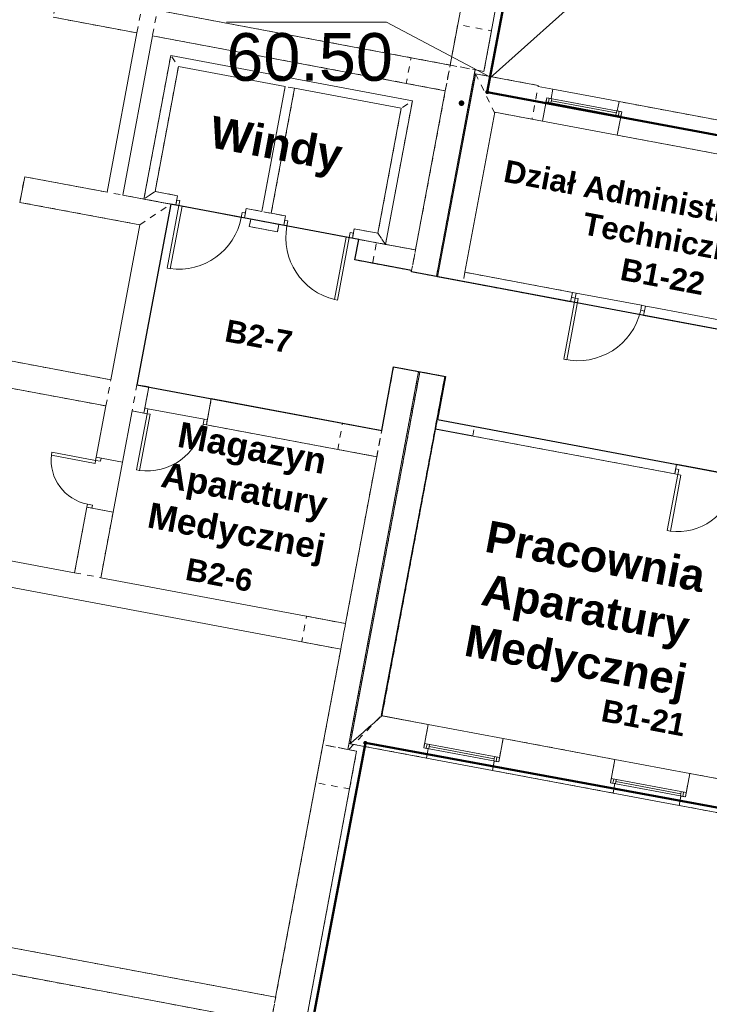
# Model space of a CAD drawing. Header units: millimetres. Extents: x 6421400 to 6424255, y 5791334 to 5793836.
# Tile 30 of 101: x 6422680 to 6422690, y 5792857 to 5792873. Entities that reach past the tile are written whole.
import ezdxf

# ---------------------------------------------------------------- set-up
doc = ezdxf.new("R2010")
doc.units = ezdxf.units.MM
doc.linetypes.add('Wipeout_Contour', pattern=[10, 0, -10])
doc.layers.get('0').update_dxf_attribs({"color": 252})
for name, color, linetype, lineweight in [('GESBLO', 252, 'Continuous', 18), ('GESBZO', 7, 'Continuous', 35), ('GSPPRB', 252, 'Continuous', 18), ('GULKDP', 252, 'Continuous', 18)]:
    doc.layers.add(name, color=color, linetype=linetype, lineweight=lineweight)
for name, color, linetype in [('GUPKSH', 252, 'Continuous'), ('GUPKSH_O', 252, 'Continuous'), ('Kreskowanie', 252, 'Continuous'), ('xref', 252, 'Continuous')]:
    doc.layers.add(name, color=color, linetype=linetype)
doc.styles.add('Arial', font='arial.ttf')
doc.styles.add('GENERATED_STYLE_6', font='arialbd.ttf')

# ---------------------------------------------------------------- blocks, each defined once
blk = doc.blocks.new('GUPKSH1')
blk.add_hatch(color=0).paths.add_polyline_path([(0, 0.045), (-0.011647, 0.043467), (-0.0225, 0.038971), (-0.03182, 0.03182), (-0.038971, 0.0225), (-0.043467, 0.011647), (-0.045, 0), (-0.043467, -0.011647), (-0.038971, -0.0225), (-0.03182, -0.03182), (-0.0225, -0.038971), (-0.011647, -0.043467), (0, -0.045), (0.011647, -0.043467), (0.0225, -0.038971), (0.03182, -0.03182), (0.038971, -0.0225), (0.043467, -0.011647), (0.045, 0), (0.043467, 0.011647), (0.038971, 0.0225), (0.03182, 0.03182), (0.0225, 0.038971), (0.011647, 0.043467)])
blk = doc.blocks.new('GSPPRB0')
at = {"color": 0, "lineweight": 18}
blk.add_lwpolyline([(-0.007955, 0.0225), (0.007955, 0.0225), (0.0225, 0.007955), (0.0225, -0.007955), (0.007955, -0.0225), (-0.007955, -0.0225), (-0.0225, -0.007955), (-0.0225, 0.007955)], close=True, dxfattribs=at)
blk = doc.blocks.new('G$CC51CC4AD')
at = {"layer": 'GESBLO', "linetype": 'Continuous', "lineweight": 18, "elevation": 10.26}
blk.add_lwpolyline([(6422765.32, 5792828.81), (6422729.65, 5792835.49), (6422723.206, 5792836.666), (6422723.784, 5792839.697), (6422725.134, 5792846.811), (6422731.12, 5792879.29), (6422719.61, 5792881.37), (6422718.51, 5792875.31), (6422717.4, 5792869.18), (6422716.37, 5792863.47), (6422715.26, 5792857.35), (6422715.05, 5792856.19), (6422695.55, 5792859.83), (6422695.49, 5792859.48), (6422685.05, 5792861.4), (6422683.09, 5792851.07), (6422693.59, 5792849.14), (6422693, 5792845.94), (6422682.53, 5792848.06), (6422681.84, 5792844.52), (6422668.54, 5792846.99)], dxfattribs=at)
blk.add_lwpolyline([(6422689.72, 5792886.12), (6422691.91, 5792885.71), (6422706.34, 5792883.03), (6422705.71, 5792879.74), (6422703.58, 5792868.54), (6422686.97, 5792871.64)], close=True, dxfattribs=at)
at = {"layer": 'GESBZO', "linetype": 'Continuous', "lineweight": 50, "elevation": 10.26}
blk.add_lwpolyline([(6422731.12, 5792879.29), (6422719.61, 5792881.37), (6422718.51, 5792875.31), (6422721.11, 5792874.84), (6422719.98, 5792868.71), (6422717.4, 5792869.18), (6422716.37, 5792863.47), (6422718.95, 5792863), (6422717.84, 5792856.86), (6422715.26, 5792857.35), (6422715.05, 5792856.19), (6422695.55, 5792859.83), (6422695.49, 5792859.48), (6422685.05, 5792861.4), (6422683.09, 5792851.07), (6422693.59, 5792849.14), (6422693, 5792845.94), (6422682.53, 5792848.06), (6422681.84, 5792844.52), (6422668.54, 5792846.99)], dxfattribs=at)
blk.add_lwpolyline([(6422689.72, 5792886.12), (6422691.91, 5792885.71), (6422690.71, 5792879.31), (6422692.7, 5792876.42), (6422696.04, 5792875.8), (6422695.63, 5792873.63), (6422696.47, 5792872.47), (6422697.54, 5792872.26), (6422698.89, 5792872.89), (6422699.34, 5792875.28), (6422705.71, 5792879.74), (6422703.58, 5792868.54), (6422686.97, 5792871.64)], close=True, dxfattribs=at)
at = {"layer": 'GULKDP', "linetype": 'Continuous', "lineweight": 18, "elevation": 10.18}
blk.add_lwpolyline([(6422692.422, 5792876.693), (6422687.013, 5792871.865)], dxfattribs=at)
at = {"layer": 'GUPKSH_O', "linetype": 'Continuous', "lineweight": 13, "elevation": 10.8, "flags": 128}
blk.add_lwpolyline([(6422686.997, 5792871.886), (6422685.382, 5792872.74), (6422682.862, 5792872.74)], dxfattribs=at)
at = {"layer": 'GSPPRB', "linetype": 'Continuous', "lineweight": 18, "rotation": 90}
for p in [(6422686.97, 5792871.64, 10.28), (6422685.05, 5792861.4, 10.28)]:
    blk.add_blockref('GSPPRB0', p, dxfattribs=at)
at = {"layer": 'GUPKSH', "linetype": 'Continuous', "lineweight": 5, "rotation": 90}
blk.add_blockref('GUPKSH1', (6422686.564, 5792871.465, 10.24), dxfattribs=at)
at = {"layer": 'GUPKSH_O', "linetype": 'Continuous', "lineweight": 0, "style": 'Arial'}
blk.add_text('60.50', height=0.75, rotation=360, dxfattribs=at).set_placement((6422682.862, 5792871.817, 10.8))
blk = doc.blocks.new('-1')
at = {"linetype": 'Continuous', "lineweight": 18}
for p, q in [((140888, 12999), (140888, 17089)), ((140348, 15719), (140348, 12999)), ((140348, 13649), (140348, 12999)), ((140888, 12999), (140888, 13649)), ((140348, 12999), (135658, 12999)), ((140348, 12999), (139722, 12999)), ((140748, 12999), (140888, 12999)), ((140748, 9689), (140748, 12999)), ((140748, 9689), (140748, 12999)), ((140748, 12999), (140888, 12999)), ((140768, 12939), (140768, 9689)), ((141772, 12939), (140768, 12939)), ((140768, 12924), (140768, 9689)), ((140768, 12924), (140768, 9689)), ((141772, 12924), (141772, 12939)), ((142008, 12924), (141772, 12924)), ((142008, 12774), (142008, 12924)), ((143068, 12924), (142008, 12924)), ((142008, 12774), (142008, 12924)), ((143068, 12924), (142008, 12924)), ((143068, 12774), (143068, 12924)), ((145028, 12924), (143068, 12924)), ((143068, 12774), (143068, 12924)), ((145028, 12924), (143068, 12924)), ((140748, 9689), (140748, 12839)), ((140768, 9689), (140768, 12839)), ((141938, 12399), (141938, 12774)), ((141938, 12774), (142008, 12774)), ((141938, 12706), (141938, 12774)), ((141938, 12774), (143138, 12774)), ((141938, 12399), (141938, 12774)), ((141938, 12774), (142008, 12774)), ((141938, 12706), (141938, 12774)), ((141938, 12774), (143138, 12774)), ((143138, 12706), (141938, 12706)), ((143138, 12706), (141938, 12706)), ((141978, 12774), (141978, 12706)), ((141978, 12774), (141978, 12706)), ((142018, 12706), (142018, 12774)), ((142018, 12706), (142018, 12774)), ((143058, 12740), (142018, 12740)), ((143058, 12740), (142018, 12740)), ((143058, 12706), (143058, 12774)), ((143058, 12706), (143058, 12774)), ((143138, 12774), (143068, 12774)), ((143138, 12774), (143068, 12774)), ((143098, 12774), (143098, 12706)), ((143098, 12774), (143098, 12706)), ((143138, 12399), (143138, 12774)), ((143138, 12774), (143138, 12706)), ((143138, 12399), (143138, 12774)), ((143138, 12774), (143138, 12706)), ((134068, 12589), (135408, 12589)), ((135408, 12589), (135408, 10039)), ((135658, 12589), (140348, 12589)), ((135658, 10039), (135658, 12589)), ((139722, 12589), (140348, 12589)), ((140348, 12589), (140348, 10039)), ((140348, 12589), (140348, 10039)), ((141178, 12399), (141938, 12399)), ((141178, 9839), (141178, 12399)), ((141178, 12399), (141938, 12399)), ((141178, 9839), (141178, 12399)), ((141938, 12399), (143138, 12399)), ((141938, 12399), (143138, 12399)), ((143138, 12399), (144168, 12399)), ((143138, 12399), (144168, 12399)), ((144168, 12399), (144958, 12399)), ((144168, 12399), (144958, 12399)), ((135998, 12339), (135998, 10039)), ((139868, 12339), (135998, 12339)), ((139868, 10039), (139868, 12339)), ((136148, 10189), (136148, 12189)), ((136148, 12189), (137858, 12189)), ((137858, 12189), (137858, 10189)), ((138008, 10189), (138008, 12189)), ((138008, 12189), (139718, 12189)), ((139718, 12189), (139718, 10189)), ((136508, 10189), (136148, 10189)), ((136508, 10189), (136508, 10039)), ((136558, 10119), (136508, 10119)), ((136508, 10119), (136508, 10039)), ((136558, 10039), (136558, 10119)), ((137558, 10039), (137558, 10119)), ((137558, 10119), (137608, 10119)), ((137608, 10189), (137608, 10039)), ((137858, 10189), (137608, 10189)), ((137608, 10119), (137608, 10039)), ((138238, 10189), (138008, 10189)), ((138238, 10189), (138238, 10039)), ((138288, 10119), (138238, 10119)), ((138238, 10119), (138238, 10039)), ((138288, 10039), (138288, 10119)), ((139288, 10039), (139288, 10119)), ((139288, 10119), (139338, 10119)), ((139338, 10189), (139338, 10039)), ((139718, 10189), (139338, 10189)), ((139338, 10119), (139338, 10039)), ((134088, 10039), (134088, 9629)), ((135408, 10039), (134088, 10039)), ((136428, 10039), (135658, 10039)), ((135998, 10039), (136508, 10039)), ((136428, 7149), (136428, 10039)), ((136508, 10039), (136558, 10039)), ((136558, 10039), (136608, 10039)), ((136558, 10039), (136558, 9039)), ((136608, 10039), (136608, 9039)), ((137608, 10039), (137558, 10039)), ((137608, 10039), (138238, 10039)), ((138158, 10039), (137708, 10039)), ((137708, 10039), (137708, 9919)), ((137708, 9919), (138158, 9919)), ((138158, 9919), (138158, 10039)), ((138238, 10039), (138288, 10039)), ((139288, 10039), (139238, 10039)), ((139238, 10039), (139238, 9039)), ((139338, 10039), (139288, 10039)), ((139288, 10039), (139288, 9039)), ((139338, 10039), (139868, 10039)), ((140348, 10039), (139438, 10039)), ((139438, 10039), (139438, 9709)), ((140348, 10039), (139722, 10039)), ((142898, 9839), (141178, 9839)), ((142898, 9839), (141178, 9839)), ((142898, 9689), (142898, 9839)), ((142958, 9839), (142898, 9839)), ((142958, 9759), (142958, 9839)), ((144008, 9759), (144008, 9839)), ((144008, 9839), (144068, 9839)), ((144168, 9839), (144068, 9839)), ((144168, 9839), (144068, 9839)), ((144068, 9689), (144068, 9839)), ((144308, 9839), (144168, 9839)), ((144308, 9839), (144258, 9839)), ((144308, 9839), (146838, 9839)), ((144308, 9839), (146838, 9839)), ((134088, 9629), (136008, 9629)), ((136008, 9629), (136008, 7149)), ((139438, 9709), (140348, 9709)), ((139722, 9709), (140348, 9709)), ((140348, 9709), (140348, 9689)), ((140348, 9709), (140348, 9689)), ((140348, 9689), (140748, 9689)), ((140348, 9689), (140748, 9689)), ((141178, 9689), (140768, 9689)), ((141168, 9689), (140768, 9689)), ((141178, 9689), (140768, 9689)), ((141168, 9689), (141772, 9689)), ((141178, 9689), (142898, 9689)), ((141178, 9689), (142898, 9689)), ((142898, 9759), (142958, 9759)), ((142958, 9759), (143008, 9759)), ((142958, 9759), (142958, 8781)), ((143008, 9759), (143008, 8781)), ((144068, 9759), (144008, 9759)), ((144068, 9689), (150483, 9689)), ((136558, 9039), (136608, 9039)), ((139288, 9039), (139238, 9039)), ((142958, 8781), (143008, 8781)), ((140748, 8169), (140348, 8169)), ((140348, 8169), (140348, 7149)), ((140748, 8169), (140348, 8169)), ((140348, 8169), (140348, 7149)), ((140748, 8169), (140348, 8169)), ((140748, 2119), (140748, 8169)), ((140748, 2119), (140748, 8169)), ((140748, 2319), (140748, 8169)), ((141178, 8169), (140768, 8169)), ((140768, 8169), (140768, 2214)), ((141168, 8169), (140768, 8169)), ((140768, 2319), (140768, 8169)), ((141178, 8169), (140768, 8169)), ((140768, 8169), (140768, 2214)), ((141168, 7479), (141168, 8169)), ((141178, 7479), (141178, 8169)), ((141178, 7479), (141178, 8169)), ((141772, 7479), (141168, 7479)), ((145008, 7479), (141178, 7479)), ((145008, 7479), (141178, 7479)), ((145008, 7479), (145008, 7329)), ((145008, 7479), (145008, 7329)), ((141168, 2739), (141168, 7329)), ((141168, 7329), (141772, 7329)), ((141178, 7329), (145008, 7329)), ((141178, 2739), (141178, 7329)), ((141178, 7329), (145008, 7329)), ((141178, 2739), (141178, 7329)), ((145058, 7409), (145008, 7409)), ((145008, 7409), (145008, 7329)), ((145058, 7409), (145008, 7409)), ((145008, 7409), (145008, 7329)), ((145008, 7329), (145058, 7329)), ((145008, 7329), (145058, 7329)), ((145058, 7329), (145058, 7409)), ((145058, 7329), (145058, 7409)), ((145058, 7329), (145108, 7329)), ((145058, 7329), (145058, 6429)), ((145058, 7329), (145108, 7329)), ((145058, 7329), (145058, 6429)), ((145108, 7329), (145108, 6429)), ((145108, 7329), (145108, 6429)), ((136008, 7149), (134068, 7149)), ((136618, 7149), (136428, 7149)), ((136618, 7149), (136618, 6729)), ((137618, 7149), (137618, 6729)), ((140348, 7149), (137618, 7149)), ((134068, 6729), (136008, 6729)), ((136008, 6729), (136008, 5909)), ((136428, 6729), (136618, 6729)), ((136428, 5909), (136428, 6729)), ((136668, 6809), (136618, 6809)), ((136618, 6809), (136618, 6729)), ((136618, 6729), (136668, 6729)), ((136668, 6729), (136668, 6809)), ((136668, 6729), (136718, 6729)), ((136668, 6729), (136668, 5829)), ((136718, 6729), (136718, 5829)), ((137568, 6729), (137568, 6809)), ((137568, 6809), (137618, 6809)), ((137618, 6729), (137568, 6729)), ((137618, 6809), (137618, 6729)), ((137618, 6729), (140348, 6729)), ((140348, 6729), (140348, 4059)), ((140348, 6729), (140348, 4059)), ((145058, 6429), (145108, 6429)), ((145058, 6429), (145108, 6429)), ((136428, 5909), (136008, 5909)), ((136008, 5909), (136008, 5859)), ((136088, 5909), (136008, 5909)), ((136088, 5859), (136088, 5909)), ((136428, 5109), (136428, 5909)), ((135308, 5859), (135308, 5809)), ((136008, 5859), (135308, 5859)), ((136008, 5809), (135308, 5809)), ((136008, 5859), (136088, 5859)), ((136008, 5859), (136008, 5809)), ((136668, 5829), (136718, 5829)), ((136008, 5109), (136008, 5159)), ((136008, 5159), (136088, 5159)), ((136088, 5159), (136088, 5109)), ((136428, 5109), (136008, 5109)), ((136008, 5109), (136008, 4059)), ((136088, 5109), (136008, 5109)), ((136428, 4059), (136428, 5109)), ((136008, 4059), (134048, 4059)), ((140348, 4059), (136428, 4059)), ((140348, 4059), (139722, 4059)), ((134048, 3649), (140348, 3649)), ((139722, 3649), (140348, 3649)), ((139722, 3649), (140348, 3649)), ((140348, 3649), (140348, 2119)), ((140348, 3649), (140348, 2119)), ((140348, 3649), (140348, 2119)), ((141772, 2739), (141168, 2739)), ((141918, 2739), (141178, 2739)), ((141918, 2739), (141178, 2739)), ((141918, 2739), (141918, 2364)), ((143118, 2739), (141918, 2739)), ((141918, 2739), (141918, 2364)), ((143118, 2739), (141918, 2739)), ((143118, 2739), (143118, 2364)), ((144908, 2739), (143118, 2739)), ((143118, 2739), (143118, 2364)), ((144908, 2739), (143118, 2739)), ((144908, 2739), (144908, 2364)), ((146108, 2739), (144908, 2739)), ((144908, 2739), (144908, 2364)), ((146108, 2739), (144908, 2739)), ((146108, 2739), (146108, 2364)), ((146838, 2739), (146108, 2739)), ((146108, 2739), (146108, 2364)), ((146838, 2739), (146108, 2739)), ((141918, 2432), (143118, 2432)), ((141918, 2364), (141918, 2432)), ((141918, 2432), (143118, 2432)), ((141918, 2364), (141918, 2432)), ((141918, 2364), (141988, 2364)), ((143118, 2364), (141918, 2364)), ((141918, 2364), (141988, 2364)), ((143118, 2364), (141918, 2364)), ((141958, 2364), (141958, 2432)), ((141958, 2364), (141958, 2432)), ((141988, 2364), (141988, 2214)), ((141988, 2364), (141988, 2214)), ((141998, 2432), (141998, 2364)), ((141998, 2432), (141998, 2364)), ((141998, 2398), (143038, 2398)), ((141998, 2398), (143038, 2398)), ((143038, 2432), (143038, 2364)), ((143038, 2432), (143038, 2364)), ((143118, 2364), (143048, 2364)), ((143048, 2364), (143048, 2214)), ((143118, 2364), (143048, 2364)), ((143048, 2364), (143048, 2214)), ((143078, 2364), (143078, 2432)), ((143078, 2364), (143078, 2432)), ((143118, 2432), (143118, 2364)), ((143118, 2432), (143118, 2364)), ((144908, 2432), (146108, 2432)), ((144908, 2364), (144908, 2432)), ((144908, 2432), (146108, 2432)), ((144908, 2364), (144908, 2432)), ((144908, 2364), (144978, 2364)), ((146108, 2364), (144908, 2364)), ((144908, 2364), (144978, 2364)), ((146108, 2364), (144908, 2364)), ((144948, 2364), (144948, 2432)), ((144948, 2364), (144948, 2432)), ((144978, 2364), (144978, 2214)), ((144978, 2364), (144978, 2214)), ((144988, 2432), (144988, 2364)), ((144988, 2432), (144988, 2364)), ((144988, 2398), (146028, 2398)), ((144988, 2398), (146028, 2398)), ((146028, 2432), (146028, 2364)), ((146028, 2432), (146028, 2364)), ((146108, 2364), (146038, 2364)), ((146038, 2364), (146038, 2214)), ((146108, 2364), (146038, 2364)), ((146038, 2364), (146038, 2214)), ((146068, 2364), (146068, 2432)), ((146068, 2364), (146068, 2432)), ((146108, 2432), (146108, 2364)), ((146108, 2432), (146108, 2364)), ((140768, 2214), (141988, 2214)), ((140768, 2214), (141988, 2214)), ((141988, 2214), (143048, 2214)), ((141988, 2214), (143048, 2214)), ((143048, 2214), (144978, 2214)), ((143048, 2214), (144978, 2214)), ((144978, 2214), (146038, 2214)), ((144978, 2214), (146038, 2214)), ((146038, 2214), (147998, 2214)), ((146038, 2214), (147998, 2214)), ((140348, 2119), (140348, 1513)), ((140348, 2119), (140348, -1921)), ((140348, 2119), (140348, 1513)), ((140888, 2119), (140748, 2119)), ((140888, 2119), (140748, 2119)), ((140888, 1513), (140888, 2119)), ((140888, -7706), (140888, 2119)), ((140348, -1921), (134048, -1921)), ((134048, -2331), (140348, -2331))]:
    blk.add_line(p, q, dxfattribs=at)
at = {"linetype": 'ByBlock', "lineweight": 18, "ltscale": 0.6}
for p, q in [((136608, 10039), (137558, 10039)), ((138288, 10039), (139238, 10039)), ((142958, 9839), (144008, 9839)), ((140748, 9689), (140768, 9689)), ((140748, 8169), (140768, 8169)), ((136668, 6809), (137568, 6809))]:
    blk.add_line(p, q, dxfattribs=at)
at = {"linetype": 'ByBlock', "ltscale": 0.6}
blk.add_line((146008, 7479), (145008, 7479), dxfattribs=at)
at = {"linetype": 'Wipeout_Contour', "lineweight": 18, "flags": 128}
for points in [[(140888, 12999), (140888, 13649), (140348, 13649), (140348, 12999)], [(140888, 12999), (140888, 13649), (140348, 13649), (140348, 12999)], [(135408, 12589), (135408, 12999), (134068, 12999), (134068, 12589)], [(140348, 12589), (140348, 12999), (135658, 12999), (135658, 12589)], [(139722, 12589), (140348, 12589), (140348, 12999), (139722, 12999)], [(139722, 12589), (140348, 12589), (140348, 12999), (139722, 12999)], [(140748, 9689), (140748, 12999), (140348, 12999), (140348, 9689)], [(140748, 9689), (140748, 12999), (140348, 12999), (140348, 9689)], [(140748, 9689), (140748, 12999), (140348, 12999), (140348, 9689)], [(141772, 12939), (140768, 12939), (141168, 12399), (141772, 12399)], [(143068, 12924), (143068, 12774), (143138, 12774), (143138, 12399), (144958, 12399), (144958, 12774), (145028, 12774), (145028, 12924)], [(143068, 12924), (143068, 12774), (143138, 12774), (143138, 12399), (144958, 12399), (144958, 12774), (145028, 12774), (145028, 12924)], [(135998, 12339), (135998, 10039), (136148, 10189), (136148, 12189)], [(139718, 12189), (139718, 10189), (139868, 10039), (139868, 12339)], [(138008, 10189), (138008, 12189), (137858, 12189), (137858, 10189)], [(136508, 10039), (136508, 10189), (136148, 10189), (135998, 10039)], [(138238, 10039), (138238, 10189), (137608, 10189), (137608, 10039)], [(139868, 10039), (139718, 10189), (139338, 10189), (139338, 10039)], [(136008, 9629), (136428, 10039), (134088, 10039), (134088, 9629)], [(137708, 9919), (138158, 9919), (138158, 10039), (137708, 10039)], [(139438, 9709), (140348, 9709), (140348, 10039), (139438, 10039)], [(139722, 9709), (140348, 9709), (140348, 10039), (139722, 10039)], [(139722, 9709), (140348, 9709), (140348, 10039), (139722, 10039)], [(141178, 9839), (141178, 9689), (142898, 9689), (142898, 9839)], [(141178, 9839), (141178, 9689), (142898, 9689), (142898, 9839)], [(140748, 2119), (140748, 8169), (140348, 8169), (140348, 2119)], [(140748, 2119), (140748, 8169), (140348, 8169), (140348, 2119)], [(140748, 2119), (140748, 8169), (140348, 8169), (140348, 2119)], [(140768, 2214), (141178, 2739), (141178, 8169), (140768, 8169)], [(140768, 2129), (141168, 2739), (141168, 8169), (140768, 8169)], [(140768, 2214), (141178, 2739), (141178, 8169), (140768, 8169)], [(141168, 7329), (141772, 7329), (141772, 7479), (141168, 7479)], [(145008, 7329), (145008, 7479), (141178, 7479), (141178, 7329)], [(145008, 7329), (145008, 7479), (141178, 7479), (141178, 7329)], [(136008, 6729), (136008, 7149), (134068, 7149), (134068, 6729)], [(136618, 6729), (136618, 7149), (136428, 7149), (136428, 6729)], [(140348, 6729), (140348, 7149), (137618, 7149), (137618, 6729)], [(139722, 6729), (140348, 6729), (140348, 7149), (139722, 7149)], [(139722, 6729), (140348, 6729), (140348, 7149), (139722, 7149)], [(136008, 4059), (136428, 4059), (136428, 5109), (136008, 5109)], [(139722, 3649), (140348, 3649), (140348, 4059), (139722, 4059)], [(139722, 3649), (140348, 3649), (140348, 4059), (139722, 4059)], [(141988, 2214), (141988, 2364), (141918, 2364), (141918, 2739), (141178, 2739), (140768, 2214)], [(141988, 2214), (141988, 2364), (141918, 2364), (141918, 2739), (141178, 2739), (140768, 2214)], [(144978, 2214), (144978, 2364), (144908, 2364), (144908, 2739), (143118, 2739), (143118, 2364), (143048, 2364), (143048, 2214)], [(144978, 2214), (144978, 2364), (144908, 2364), (144908, 2739), (143118, 2739), (143118, 2364), (143048, 2364), (143048, 2214)], [(147998, 2214), (147998, 2364), (147928, 2364), (147928, 2739), (146108, 2739), (146108, 2364), (146038, 2364), (146038, 2214)], [(147998, 2214), (147998, 2364), (147928, 2364), (147928, 2739), (146108, 2739), (146108, 2364), (146038, 2364), (146038, 2214)], [(140888, 1513), (140888, 2119), (140348, 2119), (140348, 1513)], [(140888, -7706), (140888, 2119), (140348, 2119), (140348, -7706)], [(140888, 1513), (140888, 2119), (140348, 2119), (140348, 1513)], [(140348, -2331), (140348, -1921), (134048, -1921), (134048, -2331)]]:
    blk.add_lwpolyline(points, close=True, dxfattribs=at)
at = {"linetype": 'Continuous', "lineweight": 18}
for centre, radius, start, end in [((136558, 10039), 1000, 272.5451, 0), ((139288, 10039), 1000, 180, 267.4549), ((142994, 9795), 1015, 267.9648, 357.9648), ((145058, 7329), 900, 272.8275, 0), ((145058, 7329), 900, 272.8275, 0), ((136668, 6729), 900, 272.8275, 0), ((136008, 5859), 700, 183.6334, 270)]:
    blk.add_arc(centre, radius, start, end, dxfattribs=at)
at = {"layer": 'Kreskowanie', "linetype": 'ByBlock', "ltscale": 0.6}
blk.add_lwpolyline([(158618, 12399), (158618, 9629), (158198, 9629), (158198, 9689), (140348, 9689), (140348, 9709), (139438, 9709), (139438, 10039), (136428, 10039), (136428, 7149), (140348, 7149), (140348, 8169), (141178, 8169), (141178, 7479), (158618, 7479), (158618, 2464), (158678, 2464), (158678, 2304), (160708, 2304)], dxfattribs=at)
at = {"linetype": 'Continuous', "lineweight": 18, "attachment_point": 5, "style": 'GENERATED_STYLE_6'}
for s, insert, char_height, width in [('Dział Administracyjno - \\PTechniczny', (144198, 11181), 350, 8344.6), ('{Windy}', (137884, 11206), 500, 8344.6), ('\\pql;B1-22', (144587, 10346), 350, 2004.91), ('\\pql;B2-7', (138645, 8249), 350, 2004.91), ('Magazyn \\PAparatury \\PMedycznej', (138395, 5779), 400, 8344.6), ('{Pracownia\\PAparatury\\PMedycznej}', (144020, 4916), 500, 8344.6), ('\\pql;B2-6', (138727, 4444), 350, 2004.91), ('\\pql;B1-21', (145570, 3467), 350, 2004.91)]:
    blk.add_mtext(s, dxfattribs=dict(at, insert=insert, char_height=char_height, width=width))

msp = doc.modelspace()

# ---------------------------------------------------------------- block references
at = {"layer": 'xref'}
msp.add_blockref('G$CC51CC4AD', (0, 0), dxfattribs=at)
at = {"layer": 'xref', "color": 0, "linetype": 'ByBlock', "xscale": 0.001, "yscale": 0.001, "zscale": 0.001, "rotation": 349.3895369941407}
msp.add_blockref('-1', (6422546.043, 5792885.13, 10.26), dxfattribs=at)

doc.saveas('drawing.dxf')
